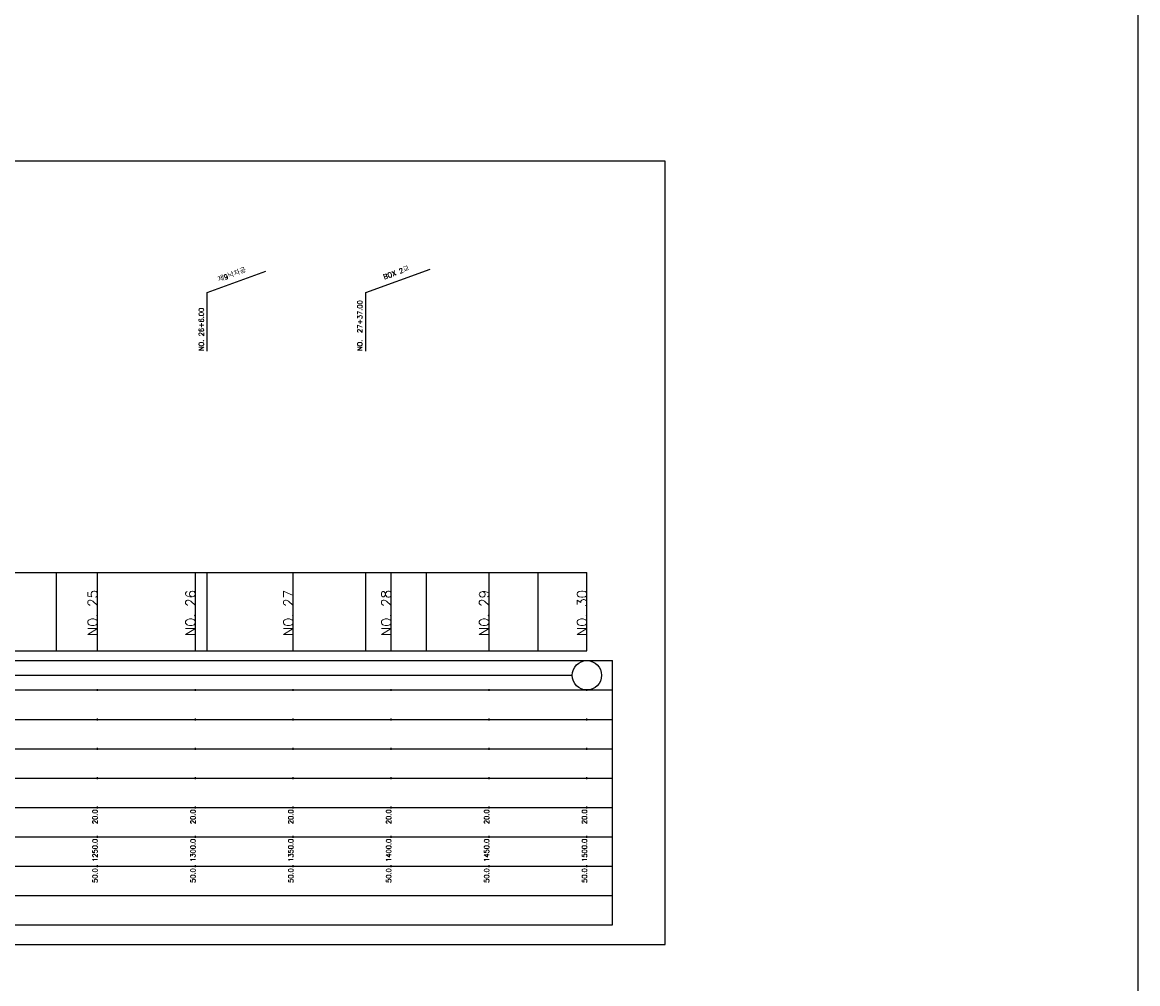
# Model space of a CAD drawing. Extents: x -3223 to 3521, y -191 to 2351.
# Tile 6 of 17: x -2644 to -2074, y 988 to 1479. Entities that reach past the tile are written whole.
import ezdxf
from ezdxf.enums import TextEntityAlignment as Align

# ---------------------------------------------------------------- set-up
doc = ezdxf.new("R2010")
doc.units = 0
doc.header["$LTSCALE"] = 5
for name, color, linetype in [('BOX', 5, 'CONTINUOUS'), ('DT1', 3, 'CONTINUOUS'), ('LT1', 4, 'CONTINUOUS'), ('ST1', 7, 'CONTINUOUS')]:
    doc.layers.add(name, color=color, linetype=linetype)
doc.styles.add('GHS', font='ROMANS.shx', dxfattribs={"bigfont": 'GHS.shx'})

msp = doc.modelspace()

# ---------------------------------------------------------------- linework, layer by layer
at = {"layer": 'BOX'}
msp.add_lwpolyline([(-2915.67, 1008), (-2315.67, 1008), (-2315.67, 1408), (-2915.67, 1408), (-2915.67, 1008)], dxfattribs=at)
at = {"layer": 'DT1'}
for p, q in [((-2605.67, 1189.58), (-2605.67, 1190.58)), ((-2555.67, 1189.58), (-2555.67, 1190.58)), ((-2505.67, 1189.58), (-2505.67, 1190.58)), ((-2455.67, 1189.58), (-2455.67, 1190.58)), ((-2405.67, 1189.58), (-2405.67, 1190.58)), ((-2355.67, 1189.58), (-2355.67, 1190.58))]:
    msp.add_line(p, q, dxfattribs=at)
at = {"layer": 'DT1', "linetype": 'CONTINUOUS'}
msp.add_lwpolyline([(-3222.61, 2188.43), (-2074.34, 2188.43), (-2074.34, -191.49), (-3222.61, -191.49)], close=True, dxfattribs=at)
at = {"layer": 'LT1', "linetype": 'CONTINUOUS'}
for p, q in [((-2549.67, 1341), (-2519.68, 1351.91)), ((-2468.67, 1341), (-2435.78, 1352.97)), ((-2549.67, 1311), (-2549.67, 1341)), ((-2468.67, 1311), (-2468.67, 1341))]:
    msp.add_line(p, q, dxfattribs=at)
at = {"layer": 'LT1'}
for p, q in [((-2626.67, 1158), (-2626.67, 1198)), ((-2605.67, 1158), (-2605.67, 1198)), ((-2555.67, 1158), (-2555.67, 1198)), ((-2549.67, 1158), (-2549.67, 1198)), ((-2505.67, 1158), (-2505.67, 1198)), ((-2468.67, 1158), (-2468.67, 1198)), ((-2455.67, 1158), (-2455.67, 1198)), ((-2437.67, 1158), (-2437.67, 1198)), ((-2405.67, 1158), (-2405.67, 1198)), ((-2380.67, 1158), (-2380.67, 1198)), ((-2355.67, 1158), (-2355.67, 1198)), ((-2855.67, 1158), (-2355.67, 1158)), ((-2605.67, 1137.5), (-2605.67, 1138.5)), ((-2555.67, 1137.5), (-2555.67, 1138.5)), ((-2505.67, 1137.5), (-2505.67, 1138.5)), ((-2455.67, 1137.5), (-2455.67, 1138.5)), ((-2405.67, 1137.5), (-2405.67, 1138.5)), ((-2355.67, 1137.5), (-2355.67, 1138.5)), ((-2605.67, 1122.5), (-2605.67, 1123.5)), ((-2555.67, 1122.5), (-2555.67, 1123.5)), ((-2505.67, 1122.5), (-2505.67, 1123.5)), ((-2455.67, 1122.5), (-2455.67, 1123.5)), ((-2405.67, 1122.5), (-2405.67, 1123.5)), ((-2355.67, 1122.5), (-2355.67, 1123.5)), ((-2605.67, 1107.5), (-2605.67, 1108.5)), ((-2555.67, 1107.5), (-2555.67, 1108.5)), ((-2505.67, 1107.5), (-2505.67, 1108.5)), ((-2455.67, 1107.5), (-2455.67, 1108.5)), ((-2405.67, 1107.5), (-2405.67, 1108.5)), ((-2355.67, 1107.5), (-2355.67, 1108.5)), ((-2605.67, 1092.5), (-2605.67, 1093.5)), ((-2555.67, 1092.5), (-2555.67, 1093.5)), ((-2505.67, 1092.5), (-2505.67, 1093.5)), ((-2455.67, 1092.5), (-2455.67, 1093.5)), ((-2405.67, 1092.5), (-2405.67, 1093.5)), ((-2355.67, 1092.5), (-2355.67, 1093.5)), ((-2605.67, 1077.5), (-2605.67, 1078.5)), ((-2555.67, 1077.5), (-2555.67, 1078.5)), ((-2505.67, 1077.5), (-2505.67, 1078.5)), ((-2455.67, 1077.5), (-2455.67, 1078.5)), ((-2405.67, 1077.5), (-2405.67, 1078.5)), ((-2355.67, 1077.5), (-2355.67, 1078.5)), ((-2605.67, 1062.5), (-2605.67, 1063.5)), ((-2555.67, 1062.5), (-2555.67, 1063.5)), ((-2505.67, 1062.5), (-2505.67, 1063.5)), ((-2455.67, 1062.5), (-2455.67, 1063.5)), ((-2405.67, 1062.5), (-2405.67, 1063.5)), ((-2355.67, 1062.5), (-2355.67, 1063.5)), ((-2605.67, 1047.5), (-2605.67, 1048.5)), ((-2555.67, 1047.5), (-2555.67, 1048.5)), ((-2505.67, 1047.5), (-2505.67, 1048.5)), ((-2455.67, 1047.5), (-2455.67, 1048.5)), ((-2405.67, 1047.5), (-2405.67, 1048.5)), ((-2355.67, 1047.5), (-2355.67, 1048.5))]:
    msp.add_line(p, q, dxfattribs=at)
msp.add_lwpolyline([(-2855.67, 1198), (-2805.67, 1198), (-2755.67, 1198), (-2705.67, 1198), (-2655.67, 1198), (-2605.67, 1198), (-2555.67, 1198), (-2505.67, 1198), (-2455.67, 1198), (-2405.67, 1198), (-2355.67, 1198)], dxfattribs=at)
at = {"layer": 'ST1'}
for p, q in [((-2885.67, 1153), (-2342.67, 1153)), ((-2342.67, 1018), (-2342.67, 1153)), ((-2878.17, 1138), (-2342.67, 1138)), ((-2885.67, 1123), (-2342.67, 1123)), ((-2878.17, 1108), (-2342.67, 1108)), ((-2885.67, 1093), (-2342.67, 1093)), ((-2885.67, 1078), (-2342.67, 1078)), ((-2885.67, 1063), (-2342.67, 1063)), ((-2885.67, 1048), (-2342.67, 1048)), ((-2885.67, 1033), (-2342.67, 1033)), ((-2885.67, 1018), (-2342.67, 1018))]:
    msp.add_line(p, q, dxfattribs=at)
at = {"layer": 'ST1', "linetype": 'CONTINUOUS'}
msp.add_line((-2848.17, 1145.5), (-2363.17, 1145.5), dxfattribs=at)
msp.add_circle((-2355.67, 1145.5), 7.5, dxfattribs=at)

# ---------------------------------------------------------------- texts
at = {"layer": 'DT1', "linetype": 'CONTINUOUS', "style": 'GHS'}
for s, p in [('제9낙차공', (-2536.57, 1348.93)), ('BOX 2교', (-2452.67, 1349.99))]:
    msp.add_text(s, height=2.5, rotation=20, dxfattribs=at).set_placement(p, align=Align.CENTER)
for s, p in [('NO. 26+6.00', (-2551.42, 1311.12)), ('NO.  27+37.00', (-2470.42, 1311.12))]:
    msp.add_text(s, height=2.5, rotation=90, dxfattribs=at).set_placement(p)
at = {"layer": 'DT1', "style": 'GHS'}
for s, height, p in [('NO. 25', 5, (-2605.67, 1189.08)), ('NO. 26', 5, (-2555.67, 1189.08)), ('NO. 27', 5, (-2505.67, 1189.08)), ('NO. 28', 5, (-2455.67, 1189.08)), ('NO. 29', 5, (-2405.67, 1189.08)), ('NO. 30', 5, (-2355.67, 1189.08)), (' 20.0', 2.5, (-2605.67, 1077)), (' 20.0', 2.5, (-2555.67, 1077)), (' 20.0', 2.5, (-2505.67, 1077)), (' 20.0', 2.5, (-2455.67, 1077)), (' 20.0', 2.5, (-2405.67, 1077)), (' 20.0', 2.5, (-2355.67, 1077)), ('  1250.0', 2.5, (-2605.67, 1062)), ('  1300.0', 2.5, (-2555.67, 1062)), ('  1350.0', 2.5, (-2505.67, 1062)), ('  1400.0', 2.5, (-2455.67, 1062)), ('  1450.0', 2.5, (-2405.67, 1062)), ('  1500.0', 2.5, (-2355.67, 1062)), ('  50.0', 2.5, (-2605.67, 1047)), ('  50.0', 2.5, (-2555.67, 1047)), ('  50.0', 2.5, (-2505.67, 1047)), ('  50.0', 2.5, (-2455.67, 1047)), ('  50.0', 2.5, (-2405.67, 1047)), ('  50.0', 2.5, (-2355.67, 1047))]:
    msp.add_text(s, height=height, rotation=90, dxfattribs=at).set_placement(p, align=Align.RIGHT)

doc.saveas('drawing.dxf')
